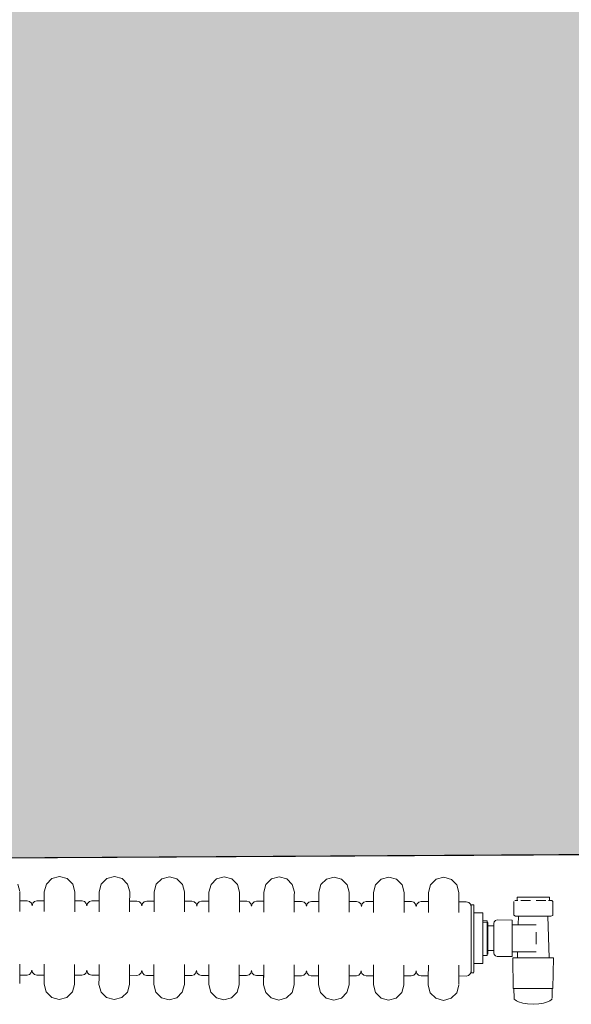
# Model space of a CAD drawing. Extents: x -6068 to 35118, y -17738 to 67348.
# Tile 135 of 243: x 1200 to 1245, y -237 to -156. Entities that reach past the tile are written whole.
import ezdxf

# ---------------------------------------------------------------- set-up
doc = ezdxf.new("R2010")
doc.units = 0
doc.header["$LTSCALE"] = 15
doc.linetypes.add('Continua', pattern=[0])
doc.linetypes.add('Cui_CONTINU', pattern=[0])
doc.layers.add('Bloc 3D - Dessin - NIVEAUX - Style par défaut', color=7, linetype='Continua', lineweight=0, true_color=0x000000)
doc.layers.add('Enveloppe - NIVEAUX - Style par défaut', color=7, linetype='Continua', lineweight=0, true_color=0x000000)
doc.layers.add('EDL_RDJ murs & cloisons', color=5, linetype='CONTINUOUS')
doc.layers.add('PIS-fond de plan', color=7, linetype='Cui_CONTINU')

# ---------------------------------------------------------------- blocks, each defined once
blk = doc.blocks.new('EDL_RDJ plan_2025 10 17')
at = {"layer": 'EDL_RDJ murs & cloisons', "linetype": 'Continuous', "ltscale": 0.08}
h = blk.add_hatch(color=9, dxfattribs=at)
h.dxf.hatch_style = 1
h.paths.add_polyline_path([(1113.387, -225.243), (1113.477, -216.251), (1111.799, -167.267), (1120.597, -167.128), (1120.634, -152.143), (1314.86, -152.617), (1314.838, -161.617), (1314.809, -173.617), (1314.153, -184.146), (1314.202, -193.146), (1307.507, -193.182), (1305.299, -224.125)])
at = {"layer": 'Bloc 3D - Dessin - NIVEAUX - Style par défaut', "color": 32, "linetype": 'Continua', "lineweight": 0, "ltscale": 0.1, "true_color": 0xd1591a}
for p, q in [((1216.951, -226.334), (1217.576, -226.168)), ((1217.576, -226.168), (1218.201, -226.337)), ((1221.451, -226.343), (1222.076, -226.177)), ((1222.076, -226.177), (1222.701, -226.346)), ((1225.951, -226.353), (1226.576, -226.186)), ((1226.576, -226.186), (1227.201, -226.355)), ((1230.451, -226.362), (1231.076, -226.196)), ((1231.076, -226.196), (1231.701, -226.364)), ((1234.951, -226.371), (1235.576, -226.205)), ((1235.576, -226.205), (1236.201, -226.374)), ((1239.451, -226.38), (1240.076, -226.214)), ((1240.076, -226.214), (1240.701, -226.383)), ((1243.951, -226.39), (1244.576, -226.224)), ((1244.576, -226.224), (1245.201, -226.392)), ((1248.451, -226.399), (1249.076, -226.233)), ((1249.076, -226.233), (1249.701, -226.402)), ((1214.158, -226.786), (1214.324, -227.411)), ((1216.324, -227.415), (1216.492, -226.791)), ((1216.492, -226.791), (1216.951, -226.334)), ((1218.201, -226.337), (1218.658, -226.795)), ((1218.658, -226.795), (1218.824, -227.42)), ((1220.824, -227.425), (1220.992, -226.8)), ((1220.992, -226.8), (1221.451, -226.343)), ((1222.701, -226.346), (1223.158, -226.804)), ((1223.158, -226.804), (1223.324, -227.43)), ((1225.324, -227.434), (1225.492, -226.809)), ((1225.492, -226.809), (1225.951, -226.353)), ((1227.201, -226.355), (1227.658, -226.814)), ((1227.658, -226.814), (1227.824, -227.439)), ((1229.824, -227.443), (1229.992, -226.818)), ((1229.992, -226.818), (1230.451, -226.362)), ((1231.701, -226.364), (1232.158, -226.823)), ((1232.158, -226.823), (1232.324, -227.448)), ((1234.324, -227.452), (1234.492, -226.828)), ((1234.492, -226.828), (1234.951, -226.371)), ((1236.201, -226.374), (1236.658, -226.832)), ((1236.658, -226.832), (1236.824, -227.458)), ((1238.824, -227.462), (1238.992, -226.837)), ((1238.992, -226.837), (1239.451, -226.38)), ((1240.701, -226.383), (1241.158, -226.841)), ((1241.158, -226.841), (1241.324, -227.467)), ((1243.324, -227.471), (1243.492, -226.846)), ((1243.492, -226.846), (1243.951, -226.39)), ((1245.201, -226.392), (1245.658, -226.851)), ((1245.658, -226.851), (1245.824, -227.476)), ((1247.824, -227.48), (1247.992, -226.856)), ((1247.992, -226.856), (1248.451, -226.399)), ((1249.701, -226.402), (1250.158, -226.86)), ((1250.158, -226.86), (1250.324, -227.485)), ((1214.322, -228.042), (1214.323, -227.785)), ((1214.324, -227.464), (1214.323, -227.588)), ((1214.323, -227.785), (1214.323, -227.588)), ((1216.322, -228.046), (1216.323, -227.789)), ((1216.323, -227.592), (1216.324, -227.468)), ((1216.323, -227.789), (1216.323, -227.592)), ((1216.324, -227.468), (1216.324, -227.415)), ((1218.822, -228.051), (1218.823, -227.794)), ((1218.824, -227.473), (1218.823, -227.597)), ((1218.823, -227.794), (1218.823, -227.597)), ((1218.824, -227.473), (1218.824, -227.42)), ((1220.822, -228.055), (1220.823, -227.798)), ((1220.823, -227.601), (1220.824, -227.478)), ((1220.823, -227.798), (1220.823, -227.601)), ((1220.824, -227.478), (1220.824, -227.425)), ((1223.322, -228.06), (1223.323, -227.803)), ((1223.324, -227.483), (1223.323, -227.607)), ((1223.323, -227.803), (1223.323, -227.607)), ((1223.324, -227.483), (1223.324, -227.43)), ((1225.322, -228.064), (1225.323, -227.808)), ((1225.323, -227.611), (1225.324, -227.487)), ((1225.323, -227.808), (1225.323, -227.611)), ((1225.324, -227.487), (1225.324, -227.434)), ((1227.822, -228.069), (1227.823, -227.813)), ((1227.824, -227.492), (1227.823, -227.616)), ((1227.823, -227.813), (1227.823, -227.616)), ((1227.824, -227.492), (1227.824, -227.439)), ((1229.822, -228.074), (1229.823, -227.817)), ((1229.823, -227.62), (1229.824, -227.496)), ((1229.823, -227.817), (1229.823, -227.62)), ((1229.824, -227.496), (1229.824, -227.443)), ((1232.322, -228.079), (1232.323, -227.822)), ((1232.324, -227.501), (1232.323, -227.625)), ((1232.323, -227.822), (1232.323, -227.625)), ((1232.324, -227.501), (1232.324, -227.448)), ((1234.322, -228.083), (1234.323, -227.826)), ((1234.323, -227.629), (1234.324, -227.505)), ((1234.323, -227.826), (1234.323, -227.629)), ((1234.324, -227.505), (1234.324, -227.452)), ((1236.822, -228.088), (1236.823, -227.831)), ((1236.824, -227.511), (1236.823, -227.634)), ((1236.823, -227.831), (1236.823, -227.634)), ((1236.824, -227.511), (1236.824, -227.458)), ((1238.822, -228.092), (1238.823, -227.835)), ((1238.823, -227.638), (1238.824, -227.515)), ((1238.823, -227.835), (1238.823, -227.638)), ((1238.824, -227.515), (1238.824, -227.462)), ((1241.322, -228.097), (1241.323, -227.841)), ((1241.324, -227.52), (1241.323, -227.644)), ((1241.323, -227.841), (1241.323, -227.644)), ((1241.324, -227.52), (1241.324, -227.467)), ((1243.322, -228.101), (1243.323, -227.845)), ((1243.323, -227.648), (1243.324, -227.524)), ((1243.323, -227.845), (1243.323, -227.648)), ((1243.324, -227.524), (1243.324, -227.471)), ((1245.822, -228.107), (1245.823, -227.85)), ((1245.824, -227.529), (1245.823, -227.653)), ((1245.823, -227.85), (1245.823, -227.653)), ((1245.824, -227.529), (1245.824, -227.476)), ((1247.822, -228.111), (1247.823, -227.854)), ((1247.823, -227.657), (1247.824, -227.533)), ((1247.823, -227.854), (1247.823, -227.657)), ((1247.824, -227.533), (1247.824, -227.48)), ((1250.322, -228.116), (1250.323, -227.859)), ((1250.323, -227.702), (1250.324, -227.485)), ((1250.324, -227.538), (1250.323, -227.662)), ((1250.323, -227.859), (1250.323, -227.662)), ((1250.324, -227.538), (1250.324, -227.485)), ((1255.081, -227.859), (1255.08, -228.136)), ((1255.161, -227.859), (1255.081, -227.859)), ((1255.393, -227.859), (1255.161, -227.859)), ((1255.747, -227.86), (1255.393, -227.859)), ((1256.182, -227.861), (1255.747, -227.86)), ((1256.645, -227.862), (1256.182, -227.861)), ((1257.08, -227.863), (1256.645, -227.862)), ((1257.435, -227.864), (1257.08, -227.863)), ((1257.666, -227.864), (1257.435, -227.864)), ((1257.746, -227.864), (1257.666, -227.864)), ((1257.746, -228.141), (1257.746, -227.864)), ((1214.321, -228.743), (1214.322, -228.34)), ((1214.322, -228.34), (1214.322, -228.042)), ((1214.322, -228.161), (1214.922, -228.162)), ((1215.122, -228.217), (1214.922, -228.162)), ((1215.268, -228.366), (1215.122, -228.217)), ((1215.268, -228.366), (1215.321, -228.568)), ((1215.321, -228.568), (1215.375, -228.366)), ((1215.375, -228.366), (1215.522, -228.218)), ((1215.522, -228.218), (1215.722, -228.164)), ((1216.322, -228.165), (1215.722, -228.164)), ((1216.321, -228.747), (1216.322, -228.345)), ((1216.322, -228.345), (1216.322, -228.046)), ((1218.821, -228.752), (1218.822, -228.35)), ((1218.822, -228.35), (1218.822, -228.051)), ((1218.822, -228.17), (1219.422, -228.172)), ((1219.622, -228.226), (1219.422, -228.172)), ((1219.768, -228.375), (1219.622, -228.226)), ((1219.768, -228.375), (1219.821, -228.577)), ((1219.821, -228.577), (1219.875, -228.375)), ((1219.875, -228.375), (1220.022, -228.227)), ((1220.022, -228.227), (1220.222, -228.173)), ((1220.822, -228.175), (1220.222, -228.173)), ((1220.821, -228.756), (1220.822, -228.354)), ((1220.822, -228.354), (1220.822, -228.055)), ((1223.321, -228.762), (1223.322, -228.359)), ((1223.322, -228.359), (1223.322, -228.06)), ((1223.322, -228.18), (1223.922, -228.181)), ((1224.122, -228.236), (1223.922, -228.181)), ((1224.268, -228.384), (1224.122, -228.236)), ((1224.268, -228.384), (1224.321, -228.587)), ((1224.321, -228.587), (1224.375, -228.384)), ((1224.375, -228.384), (1224.522, -228.236)), ((1224.522, -228.236), (1224.722, -228.183)), ((1225.322, -228.184), (1224.722, -228.183)), ((1225.321, -228.766), (1225.322, -228.363)), ((1225.322, -228.363), (1225.322, -228.064)), ((1227.821, -228.771), (1227.822, -228.368)), ((1227.822, -228.368), (1227.822, -228.069)), ((1227.822, -228.189), (1228.422, -228.19)), ((1228.422, -228.19), (1228.622, -228.245)), ((1228.622, -228.245), (1228.422, -228.19)), ((1228.768, -228.393), (1228.622, -228.245)), ((1228.768, -228.393), (1228.821, -228.596)), ((1228.821, -228.596), (1228.875, -228.394)), ((1228.875, -228.394), (1229.022, -228.246)), ((1229.022, -228.246), (1229.222, -228.192)), ((1229.822, -228.193), (1229.222, -228.192)), ((1229.821, -228.775), (1229.822, -228.372)), ((1229.822, -228.372), (1229.822, -228.074)), ((1232.321, -228.78), (1232.322, -228.378)), ((1232.322, -228.378), (1232.322, -228.079)), ((1232.322, -228.198), (1232.922, -228.2)), ((1233.122, -228.254), (1232.922, -228.2)), ((1232.922, -228.2), (1233.122, -228.254)), ((1233.268, -228.403), (1233.122, -228.254)), ((1233.268, -228.403), (1233.321, -228.605)), ((1233.321, -228.605), (1233.375, -228.403)), ((1233.375, -228.403), (1233.522, -228.255)), ((1233.522, -228.255), (1233.722, -228.201)), ((1234.322, -228.202), (1233.722, -228.201)), ((1234.321, -228.784), (1234.322, -228.382)), ((1234.322, -228.382), (1234.322, -228.083)), ((1236.821, -228.789), (1236.822, -228.387)), ((1236.822, -228.387), (1236.822, -228.088)), ((1236.822, -228.208), (1237.422, -228.209)), ((1237.622, -228.263), (1237.422, -228.209)), ((1237.422, -228.209), (1237.622, -228.263)), ((1237.768, -228.412), (1237.622, -228.263)), ((1237.768, -228.412), (1237.821, -228.615)), ((1237.821, -228.615), (1237.875, -228.412)), ((1237.875, -228.412), (1238.022, -228.264)), ((1238.022, -228.264), (1238.222, -228.21)), ((1238.822, -228.212), (1238.222, -228.21)), ((1238.821, -228.794), (1238.822, -228.391)), ((1238.822, -228.391), (1238.822, -228.092)), ((1241.321, -228.799), (1241.322, -228.396)), ((1241.322, -228.396), (1241.322, -228.097)), ((1241.322, -228.217), (1241.922, -228.218)), ((1241.922, -228.218), (1242.122, -228.273)), ((1242.122, -228.273), (1241.922, -228.218)), ((1242.268, -228.421), (1242.122, -228.273)), ((1242.268, -228.421), (1242.321, -228.624)), ((1242.321, -228.624), (1242.375, -228.421)), ((1242.375, -228.421), (1242.522, -228.274)), ((1242.522, -228.274), (1242.722, -228.22)), ((1243.322, -228.221), (1242.722, -228.22)), ((1243.321, -228.803), (1243.322, -228.4)), ((1243.322, -228.4), (1243.322, -228.101)), ((1245.821, -228.808), (1245.822, -228.405)), ((1245.822, -228.405), (1245.822, -228.107)), ((1245.822, -228.226), (1246.422, -228.227)), ((1246.622, -228.282), (1246.422, -228.227)), ((1246.768, -228.431), (1246.622, -228.282)), ((1246.768, -228.431), (1246.821, -228.633)), ((1246.821, -228.633), (1246.875, -228.431)), ((1246.875, -228.431), (1247.022, -228.283)), ((1247.022, -228.283), (1247.222, -228.229)), ((1247.222, -228.229), (1247.822, -228.23)), ((1247.822, -228.23), (1247.222, -228.229)), ((1247.821, -228.812), (1247.822, -228.41)), ((1247.822, -228.41), (1247.822, -228.111)), ((1250.321, -228.817), (1250.322, -228.415)), ((1250.322, -228.415), (1250.322, -228.116)), ((1250.322, -228.235), (1250.922, -228.237)), ((1251.122, -228.291), (1250.922, -228.237)), ((1251.268, -228.44), (1251.122, -228.291)), ((1251.268, -228.44), (1251.321, -228.642)), ((1251.322, -228.542), (1251.321, -228.701)), ((1251.322, -228.488), (1251.552, -228.489)), ((1251.322, -228.488), (1251.322, -228.542)), ((1251.551, -228.702), (1251.552, -228.542)), ((1251.552, -228.542), (1251.552, -228.489)), ((1254.813, -228.208), (1254.811, -229.352)), ((1254.897, -228.135), (1255.161, -228.136)), ((1255.392, -228.136), (1255.655, -228.137)), ((1255.655, -228.137), (1256.182, -228.138)), ((1256.644, -228.139), (1257.171, -228.14)), ((1257.171, -228.14), (1257.434, -228.141)), ((1257.665, -228.141), (1257.929, -228.142)), ((1257.929, -228.142), (1258.013, -228.215)), ((1258.013, -228.215), (1258.011, -229.359)), ((1214.32, -229.051), (1214.321, -228.743)), ((1216.32, -229.055), (1216.321, -228.747)), ((1218.82, -229.06), (1218.821, -228.752)), ((1220.82, -229.064), (1220.821, -228.756)), ((1223.32, -229.069), (1223.321, -228.762)), ((1225.32, -229.074), (1225.321, -228.766)), ((1227.82, -229.079), (1227.821, -228.771)), ((1229.82, -229.083), (1229.821, -228.775)), ((1232.32, -229.088), (1232.321, -228.78)), ((1234.32, -229.092), (1234.321, -228.784)), ((1236.82, -229.097), (1236.821, -228.789)), ((1238.82, -229.101), (1238.821, -228.794)), ((1241.32, -229.107), (1241.321, -228.799)), ((1243.32, -229.111), (1243.321, -228.803)), ((1245.82, -229.116), (1245.821, -228.808)), ((1247.82, -229.12), (1247.821, -228.812)), ((1250.32, -229.125), (1250.321, -228.817)), ((1251.32, -229.308), (1251.319, -229.732)), ((1251.321, -228.96), (1251.32, -229.308)), ((1251.321, -228.701), (1251.321, -228.96)), ((1251.549, -229.733), (1251.55, -229.308)), ((1251.55, -229.308), (1251.551, -228.96)), ((1252.279, -229.159), (1251.55, -229.157)), ((1251.551, -228.96), (1251.551, -228.702)), ((1252.278, -229.957), (1252.279, -229.159)), ((1254.955, -229.423), (1254.811, -229.352)), ((1255.205, -229.424), (1254.955, -229.423)), ((1255.187, -230.133), (1255.205, -229.424)), ((1255.683, -229.425), (1255.205, -229.424)), ((1257.138, -229.428), (1255.683, -229.425)), ((1257.616, -229.429), (1257.138, -229.428)), ((1257.866, -229.429), (1257.616, -229.429)), ((1257.728, -232.847), (1257.616, -229.429)), ((1258.011, -229.359), (1257.866, -229.429)), ((1251.318, -230.216), (1251.317, -230.741)), ((1251.319, -229.732), (1251.318, -230.216)), ((1251.547, -230.742), (1251.548, -230.217)), ((1251.548, -230.217), (1251.549, -229.733)), ((1252.277, -230.195), (1252.278, -229.957)), ((1252.277, -230.433), (1252.277, -230.195)), ((1252.278, -229.811), (1252.636, -229.812)), ((1252.695, -229.931), (1252.278, -229.93)), ((1252.635, -230.522), (1252.636, -230.227)), ((1252.636, -229.86), (1252.636, -229.812)), ((1252.636, -230.002), (1252.636, -229.86)), ((1252.636, -230.227), (1252.636, -230.002)), ((1252.693, -230.653), (1252.694, -230.188)), ((1252.694, -230.188), (1252.695, -229.931)), ((1253.189, -230.23), (1252.694, -230.229)), ((1253.189, -230.266), (1253.188, -230.696)), ((1253.19, -230.027), (1253.189, -230.266)), ((1253.22, -229.885), (1253.19, -230.027)), ((1253.321, -229.778), (1253.22, -229.885)), ((1253.465, -229.739), (1253.321, -229.778)), ((1254.676, -229.742), (1253.465, -229.739)), ((1254.674, -230.571), (1254.675, -230.132)), ((1254.675, -230.132), (1254.676, -230.037)), ((1255.187, -230.133), (1254.675, -230.132)), ((1254.676, -230.037), (1254.676, -229.742)), ((1256.657, -230.136), (1255.187, -230.133)), ((1251.317, -230.741), (1251.316, -231.287)), ((1251.546, -231.288), (1251.547, -230.742)), ((1252.274, -232.029), (1252.277, -230.433)), ((1252.634, -230.864), (1252.635, -230.522)), ((1252.634, -231.232), (1252.634, -230.864)), ((1252.692, -231.232), (1252.693, -230.653)), ((1253.188, -230.696), (1253.187, -231.233)), ((1254.673, -231.236), (1254.674, -230.571)), ((1256.655, -231.24), (1256.656, -230.748)), ((1251.315, -231.834), (1251.314, -232.359)), ((1251.316, -231.287), (1251.315, -231.834)), ((1251.544, -232.359), (1251.545, -231.834)), ((1251.545, -231.834), (1251.546, -231.288)), ((1252.632, -231.942), (1252.633, -231.599)), ((1252.633, -231.599), (1252.634, -231.232)), ((1252.69, -232.275), (1252.691, -231.811)), ((1252.691, -231.811), (1252.692, -231.232)), ((1253.186, -231.769), (1253.185, -232.199)), ((1253.187, -231.233), (1253.186, -231.769)), ((1254.671, -232.34), (1254.672, -231.901)), ((1254.672, -231.901), (1254.673, -231.236)), ((1256.654, -231.731), (1256.655, -231.24)), ((1251.314, -232.359), (1251.313, -232.843)), ((1251.543, -232.843), (1251.544, -232.359)), ((1252.271, -233.303), (1252.273, -232.505)), ((1252.272, -232.651), (1252.631, -232.652)), ((1252.273, -232.505), (1252.274, -232.029)), ((1252.631, -232.236), (1252.632, -231.942)), ((1252.631, -232.461), (1252.631, -232.236)), ((1252.631, -232.603), (1252.631, -232.461)), ((1252.631, -232.652), (1252.631, -232.603)), ((1252.689, -232.533), (1252.69, -232.275)), ((1252.69, -232.234), (1253.185, -232.235)), ((1253.185, -232.199), (1253.185, -232.438)), ((1253.214, -232.581), (1253.185, -232.438)), ((1253.315, -232.688), (1253.214, -232.581)), ((1253.459, -232.727), (1253.315, -232.688)), ((1254.67, -232.73), (1253.459, -232.727)), ((1254.67, -232.73), (1254.671, -232.434)), ((1254.671, -232.434), (1254.671, -232.34)), ((1255.132, -232.341), (1254.671, -232.34)), ((1255.12, -232.841), (1255.132, -232.341)), ((1256.653, -232.344), (1255.132, -232.341)), ((1214.311, -233.679), (1214.311, -233.371)), ((1216.311, -233.376), (1216.311, -233.683)), ((1218.811, -233.688), (1218.811, -233.381)), ((1220.811, -233.385), (1220.811, -233.693)), ((1223.311, -233.698), (1223.311, -233.39)), ((1225.311, -233.394), (1225.311, -233.702)), ((1227.811, -233.707), (1227.811, -233.399)), ((1229.811, -233.403), (1229.811, -233.711)), ((1232.311, -233.716), (1232.311, -233.408)), ((1234.311, -233.413), (1234.311, -233.72)), ((1236.811, -233.726), (1236.811, -233.418)), ((1238.811, -233.422), (1238.811, -233.73)), ((1241.311, -233.735), (1241.311, -233.427)), ((1243.311, -233.431), (1243.311, -233.739)), ((1245.811, -233.744), (1245.811, -233.436)), ((1247.811, -233.44), (1247.811, -233.748)), ((1250.311, -233.753), (1250.311, -233.446)), ((1251.312, -233.267), (1251.311, -233.615)), ((1251.313, -232.843), (1251.312, -233.267)), ((1251.541, -233.616), (1251.542, -233.267)), ((1251.542, -233.267), (1251.543, -232.843)), ((1252.271, -233.303), (1251.542, -233.301)), ((1254.846, -232.841), (1254.746, -232.84)), ((1254.746, -232.84), (1254.768, -235.366)), ((1255.134, -232.841), (1254.846, -232.841)), ((1255.575, -232.842), (1255.134, -232.841)), ((1256.116, -232.843), (1255.575, -232.842)), ((1256.691, -232.844), (1256.116, -232.843)), ((1257.232, -232.845), (1256.691, -232.844)), ((1257.673, -232.846), (1257.232, -232.845)), ((1257.96, -232.847), (1257.673, -232.846)), ((1258.06, -232.847), (1257.96, -232.847)), ((1258.06, -232.847), (1258.029, -235.373)), ((1214.31, -234.082), (1214.309, -234.381)), ((1214.31, -234.082), (1214.311, -233.679)), ((1214.91, -234.262), (1214.31, -234.261)), ((1214.91, -234.262), (1215.11, -234.209)), ((1215.11, -234.209), (1214.91, -234.262)), ((1215.256, -234.061), (1215.11, -234.209)), ((1215.256, -234.061), (1215.31, -233.858)), ((1215.31, -233.858), (1215.364, -234.061)), ((1215.51, -234.209), (1215.364, -234.061)), ((1215.51, -234.209), (1215.71, -234.264)), ((1216.31, -234.265), (1215.71, -234.264)), ((1216.31, -234.086), (1216.309, -234.385)), ((1216.311, -233.683), (1216.31, -234.086)), ((1218.81, -234.091), (1218.809, -234.39)), ((1218.81, -234.091), (1218.811, -233.688)), ((1219.41, -234.272), (1218.81, -234.27)), ((1219.61, -234.218), (1219.41, -234.272)), ((1219.41, -234.272), (1219.61, -234.218)), ((1219.756, -234.07), (1219.61, -234.218)), ((1219.756, -234.07), (1219.81, -233.868)), ((1219.81, -233.868), (1219.864, -234.07)), ((1220.01, -234.219), (1219.864, -234.07)), ((1220.01, -234.219), (1220.21, -234.273)), ((1220.81, -234.275), (1220.21, -234.273)), ((1220.81, -234.095), (1220.809, -234.394)), ((1220.811, -233.693), (1220.81, -234.095)), ((1223.31, -234.1), (1223.309, -234.399)), ((1223.31, -234.1), (1223.311, -233.698)), ((1223.91, -234.281), (1223.31, -234.28)), ((1224.11, -234.227), (1223.91, -234.281)), ((1223.91, -234.281), (1224.11, -234.227)), ((1224.256, -234.079), (1224.11, -234.227)), ((1224.256, -234.079), (1224.31, -233.877)), ((1224.31, -233.877), (1224.364, -234.079)), ((1224.51, -234.228), (1224.364, -234.079)), ((1224.51, -234.228), (1224.71, -234.283)), ((1225.31, -234.284), (1224.71, -234.283)), ((1225.31, -234.105), (1225.309, -234.403)), ((1225.311, -233.702), (1225.31, -234.105)), ((1227.81, -234.11), (1227.809, -234.409)), ((1227.81, -234.11), (1227.811, -233.707)), ((1228.41, -234.29), (1227.81, -234.289)), ((1228.61, -234.236), (1228.41, -234.29)), ((1228.41, -234.29), (1228.61, -234.236)), ((1228.756, -234.088), (1228.61, -234.236)), ((1228.756, -234.088), (1228.81, -233.886)), ((1228.81, -233.886), (1228.864, -234.089)), ((1229.01, -234.237), (1228.864, -234.089)), ((1229.01, -234.237), (1229.21, -234.292)), ((1229.81, -234.293), (1229.21, -234.292)), ((1229.81, -234.114), (1229.809, -234.413)), ((1229.811, -233.711), (1229.81, -234.114)), ((1232.31, -234.119), (1232.309, -234.418)), ((1232.31, -234.119), (1232.311, -233.716)), ((1232.91, -234.3), (1232.31, -234.298)), ((1232.91, -234.3), (1233.11, -234.246)), ((1233.11, -234.246), (1232.91, -234.3)), ((1233.256, -234.098), (1233.11, -234.246)), ((1233.256, -234.098), (1233.31, -233.895)), ((1233.31, -233.895), (1233.364, -234.098)), ((1233.51, -234.246), (1233.364, -234.098)), ((1233.51, -234.246), (1233.71, -234.301)), ((1234.31, -234.302), (1233.71, -234.301)), ((1234.31, -234.124), (1234.308, -234.836)), ((1234.31, -234.123), (1234.309, -234.422)), ((1234.311, -233.72), (1234.31, -234.123)), ((1236.81, -234.128), (1236.809, -234.427)), ((1236.81, -234.128), (1236.811, -233.726)), ((1237.41, -234.309), (1236.81, -234.308)), ((1237.41, -234.309), (1237.61, -234.255)), ((1237.61, -234.255), (1237.41, -234.309)), ((1237.756, -234.107), (1237.61, -234.255)), ((1237.756, -234.107), (1237.81, -233.905)), ((1237.81, -233.905), (1237.864, -234.107)), ((1238.01, -234.256), (1237.864, -234.107)), ((1238.21, -234.31), (1238.01, -234.256)), ((1238.01, -234.256), (1238.21, -234.31)), ((1238.81, -234.312), (1238.21, -234.31)), ((1238.81, -234.132), (1238.809, -234.431)), ((1238.811, -233.73), (1238.81, -234.132)), ((1241.31, -234.138), (1241.309, -234.436)), ((1241.31, -234.138), (1241.311, -233.735)), ((1241.91, -234.318), (1241.31, -234.317)), ((1242.11, -234.264), (1241.91, -234.318)), ((1241.91, -234.318), (1242.11, -234.264)), ((1242.256, -234.116), (1242.11, -234.264)), ((1242.256, -234.116), (1242.31, -233.914)), ((1242.31, -233.914), (1242.364, -234.117)), ((1242.51, -234.265), (1242.364, -234.117)), ((1242.51, -234.265), (1242.71, -234.32)), ((1243.31, -234.321), (1242.71, -234.32)), ((1243.31, -234.142), (1243.309, -234.441)), ((1243.311, -233.739), (1243.31, -234.142)), ((1245.81, -234.147), (1245.809, -234.446)), ((1245.81, -234.147), (1245.811, -233.744)), ((1246.41, -234.327), (1245.81, -234.326)), ((1246.41, -234.327), (1246.61, -234.274)), ((1246.756, -234.126), (1246.61, -234.274)), ((1246.756, -234.126), (1246.81, -233.923)), ((1246.81, -233.923), (1246.864, -234.126)), ((1247.01, -234.274), (1246.864, -234.126)), ((1247.01, -234.274), (1247.21, -234.329)), ((1247.21, -234.329), (1247.01, -234.274)), ((1247.81, -234.33), (1247.21, -234.329)), ((1247.81, -234.151), (1247.809, -234.45)), ((1247.811, -233.748), (1247.81, -234.151)), ((1250.31, -234.156), (1250.309, -234.455)), ((1250.31, -234.156), (1250.311, -233.753)), ((1250.91, -234.337), (1250.31, -234.335)), ((1250.91, -234.337), (1251.11, -234.283)), ((1251.256, -234.135), (1251.11, -234.283)), ((1251.256, -234.135), (1251.31, -233.932)), ((1251.311, -233.874), (1251.31, -234.033)), ((1251.31, -234.033), (1251.31, -234.087)), ((1251.31, -234.087), (1251.54, -234.087)), ((1251.311, -233.615), (1251.311, -233.874)), ((1251.54, -234.034), (1251.541, -233.874)), ((1251.541, -233.874), (1251.541, -233.616)), ((1214.308, -234.834), (1214.309, -234.637)), ((1214.308, -234.958), (1214.308, -234.834)), ((1214.309, -234.637), (1214.309, -234.381)), ((1216.308, -234.838), (1216.309, -234.642)), ((1216.308, -234.838), (1216.308, -234.962)), ((1216.308, -234.962), (1216.308, -235.015)), ((1216.474, -235.641), (1216.308, -235.015)), ((1216.309, -234.642), (1216.309, -234.385)), ((1218.808, -235.02), (1218.639, -235.645)), ((1218.808, -234.844), (1218.809, -234.647)), ((1218.808, -234.967), (1218.808, -234.844)), ((1218.808, -234.967), (1218.808, -235.02)), ((1218.809, -234.647), (1218.809, -234.39)), ((1220.808, -234.848), (1220.809, -234.651)), ((1220.808, -234.848), (1220.808, -234.972)), ((1220.808, -234.972), (1220.808, -235.025)), ((1220.974, -235.65), (1220.808, -235.025)), ((1220.809, -234.651), (1220.809, -234.394)), ((1223.308, -235.03), (1223.139, -235.654)), ((1223.308, -234.853), (1223.309, -234.656)), ((1223.308, -234.977), (1223.308, -234.853)), ((1223.308, -234.977), (1223.308, -235.03)), ((1223.309, -234.656), (1223.309, -234.399)), ((1225.308, -234.857), (1225.309, -234.66)), ((1225.308, -234.857), (1225.308, -234.981)), ((1225.308, -234.981), (1225.308, -235.034)), ((1225.474, -235.659), (1225.308, -235.034)), ((1225.309, -234.66), (1225.309, -234.403)), ((1227.808, -235.039), (1227.639, -235.664)), ((1227.808, -234.862), (1227.809, -234.665)), ((1227.808, -234.986), (1227.808, -234.862)), ((1227.808, -234.986), (1227.808, -235.039)), ((1227.809, -234.665), (1227.809, -234.409)), ((1229.808, -234.866), (1229.809, -234.669)), ((1229.808, -234.866), (1229.808, -234.99)), ((1229.808, -234.99), (1229.808, -235.043)), ((1229.974, -235.668), (1229.808, -235.043)), ((1229.809, -234.669), (1229.809, -234.413)), ((1232.308, -235.048), (1232.139, -235.673)), ((1232.308, -234.871), (1232.309, -234.675)), ((1232.308, -234.995), (1232.308, -234.871)), ((1232.308, -234.995), (1232.308, -235.048)), ((1232.309, -234.675), (1232.309, -234.418)), ((1234.308, -234.876), (1234.309, -234.679)), ((1234.308, -234.876), (1234.308, -234.999)), ((1234.308, -234.999), (1234.308, -235.052)), ((1234.474, -235.678), (1234.308, -235.052)), ((1234.309, -234.679), (1234.309, -234.422)), ((1236.808, -235.058), (1236.639, -235.682)), ((1236.808, -234.881), (1236.809, -234.684)), ((1236.808, -235.005), (1236.808, -234.881)), ((1236.808, -235.005), (1236.808, -235.058)), ((1236.809, -234.684), (1236.809, -234.427)), ((1238.808, -234.885), (1238.809, -234.688)), ((1238.808, -234.885), (1238.808, -235.009)), ((1238.808, -235.009), (1238.808, -235.062)), ((1238.974, -235.687), (1238.808, -235.062)), ((1238.809, -234.688), (1238.809, -234.431)), ((1241.308, -235.067), (1241.139, -235.691)), ((1241.308, -234.89), (1241.309, -234.693)), ((1241.308, -235.014), (1241.308, -234.89)), ((1241.308, -235.014), (1241.308, -235.067)), ((1241.309, -234.693), (1241.309, -234.436)), ((1243.308, -234.894), (1243.309, -234.697)), ((1243.308, -234.894), (1243.308, -235.018)), ((1243.308, -235.018), (1243.308, -235.071)), ((1243.474, -235.696), (1243.308, -235.071)), ((1243.309, -234.697), (1243.309, -234.441)), ((1245.808, -235.076), (1245.639, -235.701)), ((1245.808, -234.899), (1245.809, -234.702)), ((1245.808, -235.023), (1245.808, -234.899)), ((1245.808, -235.023), (1245.808, -235.076)), ((1245.809, -234.702), (1245.809, -234.446)), ((1247.808, -234.903), (1247.809, -234.706)), ((1247.808, -234.903), (1247.808, -235.027)), ((1247.808, -235.027), (1247.808, -235.08)), ((1247.974, -235.706), (1247.808, -235.08)), ((1247.809, -234.706), (1247.809, -234.45)), ((1250.308, -235.085), (1250.139, -235.71)), ((1250.308, -234.909), (1250.309, -234.712)), ((1250.308, -235.032), (1250.308, -234.909)), ((1250.309, -234.712), (1250.309, -234.455)), ((1216.931, -236.099), (1216.474, -235.641)), ((1218.639, -235.645), (1218.181, -236.102)), ((1221.431, -236.108), (1220.974, -235.65)), ((1223.139, -235.654), (1222.681, -236.111)), ((1225.931, -236.118), (1225.474, -235.659)), ((1227.639, -235.664), (1227.181, -236.12)), ((1230.431, -236.127), (1229.974, -235.668)), ((1232.139, -235.673), (1231.681, -236.13)), ((1234.931, -236.136), (1234.474, -235.678)), ((1236.639, -235.682), (1236.181, -236.139)), ((1239.431, -236.145), (1238.974, -235.687)), ((1241.139, -235.691), (1240.681, -236.148)), ((1243.931, -236.155), (1243.474, -235.696)), ((1245.639, -235.701), (1245.181, -236.157)), ((1248.431, -236.164), (1247.974, -235.706)), ((1250.139, -235.71), (1249.681, -236.167)), ((1254.768, -235.366), (1254.866, -235.367)), ((1254.825, -235.367), (1254.837, -236.159)), ((1254.866, -235.367), (1255.149, -235.367)), ((1255.149, -235.367), (1255.583, -235.368)), ((1255.583, -235.368), (1256.115, -235.369)), ((1256.115, -235.369), (1256.681, -235.37)), ((1256.681, -235.37), (1257.213, -235.372)), ((1257.213, -235.372), (1257.647, -235.372)), ((1257.647, -235.372), (1257.93, -235.373)), ((1257.93, -235.373), (1258.029, -235.373)), ((1257.971, -235.373), (1257.956, -236.166)), ((1217.555, -236.268), (1216.931, -236.099)), ((1218.181, -236.102), (1217.555, -236.268)), ((1222.055, -236.277), (1221.431, -236.108)), ((1222.681, -236.111), (1222.055, -236.277)), ((1226.555, -236.286), (1225.931, -236.118)), ((1227.181, -236.12), (1226.555, -236.286)), ((1231.055, -236.296), (1230.431, -236.127)), ((1231.681, -236.13), (1231.055, -236.296)), ((1235.555, -236.305), (1234.931, -236.136)), ((1236.181, -236.139), (1235.555, -236.305)), ((1240.055, -236.314), (1239.431, -236.145)), ((1240.681, -236.148), (1240.055, -236.314)), ((1244.555, -236.324), (1243.931, -236.155)), ((1245.181, -236.157), (1244.555, -236.324)), ((1249.055, -236.333), (1248.431, -236.164)), ((1249.681, -236.167), (1249.055, -236.333)), ((1254.843, -236.19), (1254.859, -236.224)), ((1254.859, -236.224), (1254.921, -236.294)), ((1255.029, -236.367), (1254.921, -236.294)), ((1255.029, -236.367), (1255.201, -236.448)), ((1255.201, -236.448), (1255.552, -236.557)), ((1255.552, -236.557), (1255.929, -236.626)), ((1255.929, -236.626), (1256.395, -236.658)), ((1256.862, -236.628), (1256.395, -236.658)), ((1257.24, -236.56), (1256.862, -236.628)), ((1257.591, -236.453), (1257.24, -236.56)), ((1257.763, -236.373), (1257.591, -236.453)), ((1257.871, -236.3), (1257.763, -236.373)), ((1257.934, -236.23), (1257.871, -236.3)), ((1257.95, -236.197), (1257.934, -236.23))]:
    blk.add_line(p, q, dxfattribs=at)
at = {"layer": 'EDL_RDJ murs & cloisons', "linetype": 'Continuous', "ltscale": 0.08}
blk.add_lwpolyline([(1113.387, -225.243), (1113.477, -216.251), (1111.799, -167.267), (1120.597, -167.128), (1120.634, -152.143), (1314.86, -152.617), (1314.838, -161.617), (1314.809, -173.617), (1314.153, -184.146), (1314.202, -193.146), (1307.507, -193.182), (1305.299, -224.125), (1113.387, -225.243)], dxfattribs=at)
at = {"layer": 'Enveloppe - NIVEAUX - Style par défaut', "color": 18, "linetype": 'Continua', "lineweight": 20, "ltscale": 0.1, "true_color": 0x000000}
blk.add_line((1128.895, -225.16), (1305.299, -224.125), dxfattribs=at)

msp = doc.modelspace()

# ---------------------------------------------------------------- block references
at = {"layer": 'PIS-fond de plan'}
msp.add_blockref('EDL_RDJ plan_2025 10 17', (-14.326, 0), dxfattribs=at)

doc.saveas('drawing.dxf')
